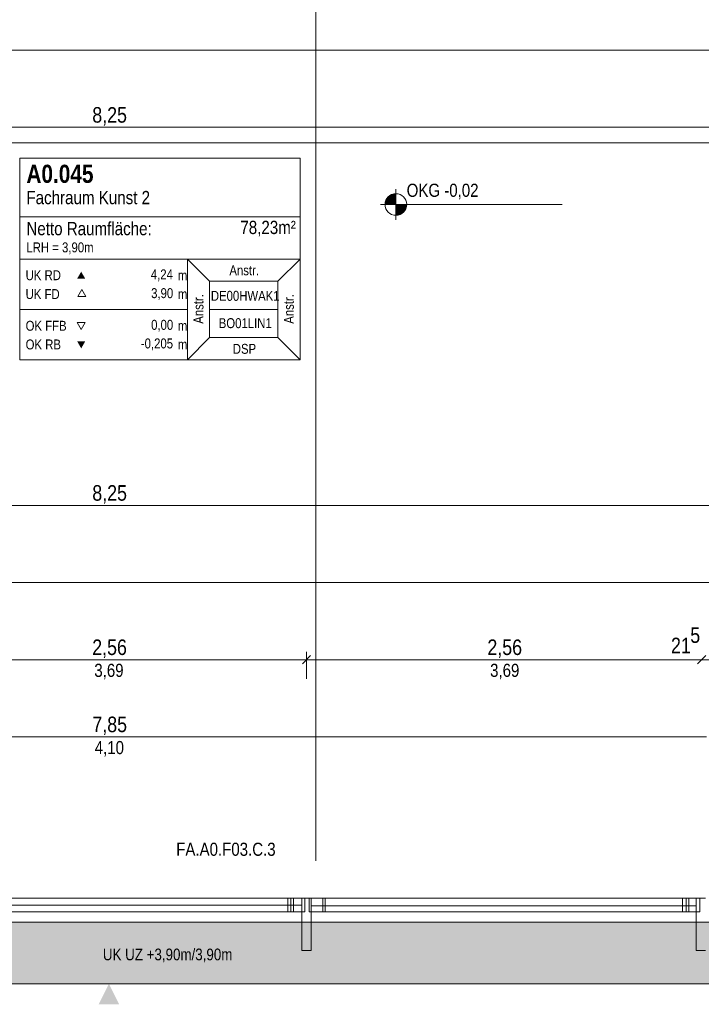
# Model space of a CAD drawing. Extents: x -620 to 300, y 62 to 1162.
# Tile 51 of 93: x -385 to -297, y 438 to 566. Entities that reach past the tile are written whole.
import ezdxf
from ezdxf.lldxf.tags import DXFTag

# ---------------------------------------------------------------- set-up
doc = ezdxf.new("R2010")
doc.units = 0
doc.layers.get('0').update_dxf_attribs({"lineweight": 13})
for name, color, linetype, lineweight, true_color in [('--Bem innen', 9, 'Continuous', 13, 0x808080), ('00_Beschriftung UZ', 3, 'Continuous', 35, 0x00ff00), ('30 -33 Aussenwände- 7 Fassade_ Elemente', 7, 'Continuous', 9, 0x00aacc), ('30 -35 Decken- 1 Konstruktion-Träger- Stahlbeton', 7, 'Continuous', 13, 0x33aa00), ('70 -72 Beschriftung- 1 Beschriftung allgemein', 7, 'Continuous', 9, 0xff6633), ('70 -75 Raumstempel- 1 Raumstempel', 7, 'Continuous', 25, 0xff6600), ('70 -76 Bemaßung- 2 Allgemein', 9, 'Continuous', 5, 0x808080), ('iwb_Schraffur_Unterzug', 7, 'Continuous', 5, 0xffffcc)]:
    doc.layers.add(name, color=color, linetype=linetype, lineweight=lineweight, true_color=true_color)
doc.layers.add('70 -71 Achsen- 1 Gebäudeachsen', color=7, linetype='STRICHPUNKT2-A06G94JT8I', lineweight=18)
doc.layers.add('70 -72 Beschriftung- 5 Höhenkoten', color=7, linetype='Continuous', lineweight=15)
doc.styles.get("Standard").update_dxf_attribs({"font": 'ARIALN.TTF'})
tags = doc.linetypes.add('fein_strichliert-A06G94JU8I', pattern=[4, 1, -2, 1]).pattern_tags.tags
tags[8:9] = [DXFTag(74, 4), DXFTag(75, 0), DXFTag(340, '0'), DXFTag(46, 0.0), DXFTag(50, 0.0), DXFTag(44, 0.0), DXFTag(45, 0.0)]
tags[6:7] = [DXFTag(74, 4), DXFTag(75, 0), DXFTag(340, '0'), DXFTag(46, 0.0), DXFTag(50, 0.0), DXFTag(44, 0.0), DXFTag(45, 0.0)]
tags[4:5] = [DXFTag(74, 4), DXFTag(75, 0), DXFTag(340, '0'), DXFTag(46, 0.0), DXFTag(50, 0.0), DXFTag(44, 0.0), DXFTag(45, 0.0)]
tags = doc.linetypes.add('STRICHPUNKT2-A06G94JT8I', pattern=[12.7, 6.35, -3.175, 0, -3.175]).pattern_tags.tags
tags[10:11] = [DXFTag(74, 4), DXFTag(75, 0), DXFTag(340, '0'), DXFTag(46, 0.0), DXFTag(50, 0.0), DXFTag(44, 0.0), DXFTag(45, 0.0)]
tags[8:9] = [DXFTag(74, 4), DXFTag(75, 0), DXFTag(340, '0'), DXFTag(46, 0.0), DXFTag(50, 0.0), DXFTag(44, 0.0), DXFTag(45, 0.0)]
tags[6:7] = [DXFTag(74, 4), DXFTag(75, 0), DXFTag(340, '0'), DXFTag(46, 0.0), DXFTag(50, 0.0), DXFTag(44, 0.0), DXFTag(45, 0.0)]
tags[4:5] = [DXFTag(74, 4), DXFTag(75, 0), DXFTag(340, '0'), DXFTag(46, 0.0), DXFTag(50, 0.0), DXFTag(44, 0.0), DXFTag(45, 0.0)]

# ---------------------------------------------------------------- blocks, each defined once
blk = doc.blocks.new('Referenz-A06G94JV8I')
at = {"layer": '00_Beschriftung UZ', "color": 0, "linetype": 'Continuous', "lineweight": -2, "ltscale": 0.13}
for points in [[(-375.01, 443.28), (-373.68, 440.61), (-372.34, 443.28)], [(-375.01, 437.94), (-373.68, 440.61), (-372.34, 437.94)]]:
    blk.add_solid(points, dxfattribs=at)
at = {"layer": '30 -33 Aussenwände- 7 Fassade_ Elemente', "color": 0, "linetype": 'fein_strichliert-A06G94JU8I', "lineweight": -2, "ltscale": 0.13}
blk.add_line((-346.88, 597.67), (-346.88, 456.55), dxfattribs=at)
at = {"layer": '30 -33 Aussenwände- 7 Fassade_ Elemente', "color": 0, "linetype": 'Continuous', "lineweight": -2, "ltscale": 0.13}
for p, q in [((-398.95, 451.71), (-349.75, 451.71)), ((-398.68, 450.81), (-348.68, 450.81)), ((-348.68, 451.71), (-350.48, 451.71)), ((-350.48, 451.71), (-350.48, 449.91)), ((-350.1, 449.91), (-350.1, 451.71)), ((-350.1, 451.71), (-348.3, 451.71)), ((-349.75, 451.71), (-349.75, 449.91)), ((-348.68, 451.71), (-347.48, 451.71)), ((-348.68, 444.91), (-348.68, 451.71)), ((-348.68, 449.91), (-348.68, 451.71)), ((-348.3, 451.71), (-348.3, 449.91)), ((-347.75, 451.71), (-298.55, 451.71)), ((-347.75, 449.91), (-347.75, 451.71)), ((-347.75, 449.91), (-347.75, 451.71)), ((-347.75, 451.71), (-345.95, 451.71)), ((-347.48, 451.71), (-347.48, 444.91)), ((-345.68, 451.71), (-347.48, 451.71)), ((-347.48, 451.71), (-347.48, 449.91)), ((-297.58, 450.71), (-347.38, 450.71)), ((-345.95, 451.71), (-345.95, 449.91)), ((-345.68, 449.91), (-345.68, 451.71)), ((-297.58, 451.71), (-299.38, 451.71)), ((-299.38, 451.71), (-299.38, 449.91)), ((-298.9, 449.91), (-298.9, 451.71)), ((-298.9, 451.71), (-297.1, 451.71)), ((-298.55, 451.71), (-298.55, 449.91)), ((-297.58, 451.71), (-296.38, 451.71)), ((-297.58, 444.91), (-297.58, 451.71)), ((-297.58, 449.91), (-297.58, 451.71)), ((-297.1, 451.71), (-297.1, 449.91)), ((-349.75, 449.91), (-398.95, 449.91)), ((-350.48, 449.91), (-348.68, 449.91)), ((-348.3, 449.91), (-350.1, 449.91)), ((-298.55, 449.91), (-347.75, 449.91)), ((-345.95, 449.91), (-347.75, 449.91)), ((-347.48, 449.91), (-345.68, 449.91)), ((-299.38, 449.91), (-297.58, 449.91)), ((-297.1, 449.91), (-298.9, 449.91)), ((-347.48, 444.91), (-348.68, 444.91)), ((-296.38, 444.91), (-297.58, 444.91))]:
    blk.add_line(p, q, dxfattribs=at)
at = {"layer": '30 -35 Decken- 1 Konstruktion-Träger- Stahlbeton', "color": 0, "linetype": 'fein_strichliert-A06G94JU8I', "lineweight": -2, "ltscale": 0.13}
for p, q in [((34.82, 448.61), (-452.18, 448.61)), ((34.82, 440.61), (-452.18, 440.61))]:
    blk.add_line(p, q, dxfattribs=at)
at = {"layer": '70 -71 Achsen- 1 Gebäudeachsen', "color": 0, "linetype": 'STRICHPUNKT2-A06G94JT8I', "lineweight": -2, "ltscale": 0.13}
blk.add_line((-539.61, 549.61), (75.16, 549.61), dxfattribs=at)
at = {"layer": '70 -72 Beschriftung- 5 Höhenkoten', "color": 0, "linetype": 'Continuous', "lineweight": -2, "ltscale": 0.13}
for p, q in [((-336.5, 539.61), (-336.5, 543.61)), ((-336.5, 543.01), (-336.5, 541.61)), ((-336.5, 541.61), (-336.5, 543.01)), ((-338.5, 541.61), (-314.95, 541.61)), ((-336.5, 541.61), (-337.9, 541.61)), ((-337.9, 541.61), (-336.5, 541.61)), ((-336.5, 540.21), (-336.5, 541.61)), ((-335.1, 541.61), (-336.5, 541.61)), ((-336.5, 541.61), (-336.5, 540.21)), ((-336.5, 541.61), (-335.1, 541.61))]:
    blk.add_line(p, q, dxfattribs=at)
for major_axis in [(0, 1.4), (1.4, 0), (-1.4, 0), (0, -1.4)]:
    blk.add_ellipse((-336.5, 541.61), major_axis=major_axis, ratio=1, start_param=0, end_param=1.570796, dxfattribs=at)
at = {"layer": '70 -72 Beschriftung- 5 Höhenkoten', "color": 0, "lineweight": -2}
for points in [[(-337.64, 541.61), (-337.75, 542.25), (-337.64, 542.44)], [(-337.49, 541.61), (-337.64, 542.44), (-337.49, 542.6)], [(-337.64, 541.61), (-337.64, 542.44), (-337.49, 541.61)], [(-337.33, 541.61), (-337.49, 542.6), (-337.33, 542.75)], [(-337.49, 541.61), (-337.49, 542.6), (-337.33, 541.61)], [(-337.14, 541.61), (-337.33, 542.75), (-337.14, 542.86)], [(-337.33, 541.61), (-337.33, 542.75), (-337.14, 541.61)], [(-336.94, 541.61), (-337.14, 542.86), (-336.94, 542.95)], [(-337.14, 541.61), (-337.14, 542.86), (-336.94, 541.61)], [(-336.72, 541.61), (-336.94, 542.95), (-336.72, 543)], [(-336.94, 541.61), (-336.94, 542.95), (-336.72, 541.61)], [(-336.5, 541.61), (-336.72, 543), (-336.5, 543.01)], [(-336.72, 541.61), (-336.72, 543), (-336.5, 541.61)], [(-337.89, 541.61), (-337.9, 541.61), (-337.89, 541.83)], [(-337.83, 541.61), (-337.89, 541.83), (-337.83, 542.05)], [(-337.89, 541.61), (-337.89, 541.83), (-337.83, 541.61)], [(-337.75, 541.61), (-337.83, 542.05), (-337.75, 542.25)], [(-337.83, 541.61), (-337.83, 542.05), (-337.75, 541.61)], [(-337.75, 541.61), (-337.75, 542.25), (-337.64, 541.61)], [(-336.5, 540.21), (-336.5, 541.61), (-336.28, 540.23)], [(-336.28, 540.23), (-336.5, 541.61), (-336.28, 541.61)], [(-336.28, 540.23), (-336.28, 541.61), (-336.07, 540.28)], [(-336.07, 540.28), (-336.28, 541.61), (-336.07, 541.61)], [(-336.07, 540.28), (-336.07, 541.61), (-335.87, 540.37)], [(-335.87, 540.37), (-336.07, 541.61), (-335.87, 541.61)], [(-335.87, 540.37), (-335.87, 541.61), (-335.68, 540.48)], [(-335.68, 540.48), (-335.87, 541.61), (-335.68, 541.61)], [(-335.68, 540.48), (-335.68, 541.61), (-335.51, 540.62)], [(-335.51, 540.62), (-335.68, 541.61), (-335.51, 541.61)], [(-335.51, 540.62), (-335.51, 541.61), (-335.37, 540.79)], [(-335.37, 540.79), (-335.51, 541.61), (-335.37, 541.61)], [(-335.37, 540.79), (-335.37, 541.61), (-335.26, 540.98)], [(-335.26, 540.98), (-335.37, 541.61), (-335.26, 541.61)], [(-335.26, 540.98), (-335.26, 541.61), (-335.17, 541.18)], [(-335.17, 541.18), (-335.26, 541.61), (-335.17, 541.61)], [(-335.17, 541.18), (-335.17, 541.61), (-335.12, 541.39)], [(-335.12, 541.39), (-335.17, 541.61), (-335.12, 541.61)], [(-335.12, 541.39), (-335.12, 541.61), (-335.1, 541.61)]]:
    blk.add_solid(points, dxfattribs=at)
at = {"layer": '70 -75 Raumstempel- 1 Raumstempel', "color": 0, "lineweight": -2}
for p, q in [((-385.24, 547.61), (-385.24, 521.47)), ((-348.91, 547.61), (-385.24, 547.61)), ((-348.91, 521.47), (-348.91, 547.61)), ((-348.91, 540.02), (-385.24, 540.02)), ((-385.24, 534.54), (-363.51, 534.54)), ((-360.63, 531.65), (-363.51, 534.54)), ((-348.91, 534.54), (-363.51, 534.54)), ((-363.51, 534.54), (-363.51, 521.47)), ((-351.8, 531.65), (-348.91, 534.54)), ((-360.63, 524.37), (-360.63, 531.65)), ((-360.63, 531.65), (-351.8, 531.65)), ((-351.8, 524.37), (-351.8, 531.65)), ((-377.2, 530.58), (-377.72, 529.68)), ((-377.72, 529.68), (-376.68, 529.68)), ((-376.68, 529.68), (-377.2, 530.58)), ((-385.24, 528.01), (-363.51, 528.01)), ((-351.8, 528.01), (-360.63, 528.01)), ((-377.27, 525.4), (-377.79, 526.31)), ((-377.79, 526.31), (-376.75, 526.31)), ((-376.75, 526.31), (-377.27, 525.4)), ((-360.63, 524.37), (-363.51, 521.47)), ((-360.63, 524.37), (-351.8, 524.37)), ((-351.8, 524.37), (-348.91, 521.47)), ((-348.91, 521.47), (-385.24, 521.47))]:
    blk.add_line(p, q, dxfattribs=at)
for points in [[(-376.75, 532), (-377.27, 532.9), (-377.79, 532)], [(-376.75, 523.87), (-377.27, 522.96), (-377.79, 523.87)]]:
    blk.add_solid(points, dxfattribs=at)
at = {"layer": '70 -76 Bemaßung- 2 Allgemein', "color": 0, "linetype": 'Continuous', "lineweight": -2, "ltscale": 0.13}
for p, q in [((25.82, 561.61), (-443.18, 561.61)), ((-292.24, 551.61), (-455.12, 551.61)), ((-292.24, 502.61), (-455.12, 502.61)), ((25.82, 492.61), (-443.18, 492.61)), ((-349.14, 482.61), (-398.22, 482.61)), ((-347.08, 482.61), (-349.14, 482.61)), ((-349.08, 482.61), (-347.02, 482.61)), ((-348.61, 482.08), (-347.55, 483.14)), ((-347.55, 483.14), (-348.61, 482.08)), ((-348.08, 480.11), (-348.08, 483.61)), ((-348.08, 480.11), (-348.08, 483.61)), ((-297.94, 482.61), (-347.02, 482.61)), ((-297.94, 482.61), (-299, 482.61)), ((-295.88, 482.61), (-297.94, 482.61)), ((-295.88, 482.61), (-297.94, 482.61)), ((-296.35, 483.14), (-297.41, 482.08)), ((-296.35, 483.14), (-297.41, 482.08)), ((-296.24, 472.61), (-451.12, 472.61))]:
    blk.add_line(p, q, dxfattribs=at)
at = {"layer": '--Bem innen', "color": 0, "linetype": 'Continuous', "lineweight": -2, "ltscale": 0.13, "char_height": 1.7, "attachment_point": 1}
for s, insert in [('{\\fArial Narrow;3,69}', (-375.57, 482.08)), ('{\\fArial Narrow;3,69}', (-324.29, 482.08)), ('{\\fArial Narrow;4,10}', (-375.52, 472.07))]:
    blk.add_mtext(s, dxfattribs=dict(at, insert=insert))
at = {"layer": '00_Beschriftung UZ', "color": 0, "linetype": 'ByBlock', "lineweight": -2, "ltscale": 0.13, "insert": (-374.46, 445.16), "char_height": 1.5103, "attachment_point": 1}
blk.add_mtext('{\\fArial Narrow;UK UZ +3,90m/3,90m}', dxfattribs=at)
at = {"layer": '70 -72 Beschriftung- 1 Beschriftung allgemein', "color": 0, "linetype": 'Continuous', "lineweight": -2, "ltscale": 0.13, "insert": (-364.96, 458.89), "char_height": 1.7, "attachment_point": 1}
blk.add_mtext('{\\fArial Narrow;FA.A0.F03.C.3}', dxfattribs=at)
at = {"layer": '70 -72 Beschriftung- 5 Höhenkoten', "color": 0, "linetype": 'Continuous', "lineweight": -2, "ltscale": 0.13, "insert": (-335.1, 544.3), "char_height": 1.7, "attachment_point": 1}
blk.add_mtext('{\\fArial Narrow;OKG -0,02}', dxfattribs=at)
at = {"layer": '70 -75 Raumstempel- 1 Raumstempel', "color": 0, "linetype": 'Continuous', "lineweight": -2, "ltscale": 0.13, "attachment_point": 1}
for s, insert, char_height, rotation in [('{\\fArial Narrow|b1|i0;A0.045}', (-384.37, 546.76), 2.3536, 0), ('{\\fArial Narrow;Fachraum Kunst 2}', (-384.37, 543.36), 1.7117, 0), ('{\\fArial Narrow;78,23m²}', (-356.65, 539.49), 1.7117, 0), ('{\\fArial Narrow;Netto Raumfläche:}', (-384.37, 539.34), 1.7117, 0), ('{\\fArial Narrow;LRH = 3,90m}', (-384.37, 536.69), 1.2838, 0), ('{\\fArial Narrow;Anstr.}', (-358.07, 533.72), 1.2838, 0), ('{\\fArial Narrow;UK RD}', (-384.47, 533.08), 1.2838, 0), ('{\\fArial Narrow;4,24}', (-368.25, 533.19), 1.2838, 0), ('{\\fArial Narrow;m}', (-364.75, 533.07), 1.2838, 0), ('{\\fArial Narrow;UK FD}', (-384.47, 530.64), 1.2838, 0), ('{\\fArial Narrow;3,90}', (-368.21, 530.76), 1.2838, 0), ('{\\fArial Narrow;m}', (-364.75, 530.63), 1.2838, 0), ('{\\fArial Narrow;Anstr.}', (-362.72, 526.15), 1.2838, 90), ('{\\fArial Narrow;DE00HWAK1}', (-360.47, 530.41), 1.2838, 0), ('{\\fArial Narrow;Anstr.}', (-351.01, 526.15), 1.2838, 90), ('{\\fArial Narrow;OK FFB}', (-384.47, 526.53), 1.2838, 0), ('{\\fArial Narrow;0,00}', (-368.21, 526.65), 1.2838, 0), ('{\\fArial Narrow;m}', (-364.75, 526.53), 1.2838, 0), ('{\\fArial Narrow;BO01LIN1}', (-359.45, 526.87), 1.2838, 0), ('{\\fArial Narrow;OK RB}', (-384.47, 524.11), 1.2838, 0), ('{\\fArial Narrow;-0,205}', (-369.54, 524.24), 1.2838, 0), ('{\\fArial Narrow;m}', (-364.75, 524.11), 1.2838, 0), ('{\\fArial Narrow;DSP}', (-357.63, 523.54), 1.2838, 0)]:
    blk.add_mtext(s, dxfattribs=dict(at, insert=insert, char_height=char_height, rotation=rotation))
at = {"layer": '70 -76 Bemaßung- 2 Allgemein', "color": 0, "linetype": 'Continuous', "lineweight": -2, "ltscale": 0.13, "char_height": 2.0138, "attachment_point": 1}
for s, insert in [('{\\fArial Narrow;8,25}', (-375.83, 554.23)), ('{\\fArial Narrow;8,25}', (-375.83, 505.23)), ('{\\fArial Narrow;5}', (-298.35, 486.8)), ('{\\fArial Narrow;2,56}', (-375.84, 485.23)), ('{\\fArial Narrow;2,56}', (-324.64, 485.23)), ('{\\fArial Narrow;21}', (-300.85, 485.46)), ('{\\fArial Narrow;7,85}', (-375.82, 475.23))]:
    blk.add_mtext(s, dxfattribs=dict(at, insert=insert))
blk = doc.blocks.new('Referenz-A06G94JX8I')
at = {"layer": 'iwb_Schraffur_Unterzug', "linetype": 'Continuous', "ltscale": 0.13}
for points in [[(-449.08, 553.61), (-539.61, 553.61), (75.16, 553.61)], [(-449.08, 553.61), (75.16, 553.61), (42.82, 553.61)], [(-452.18, 448.61), (34.82, 448.61), (-452.18, 440.61), (34.82, 440.61)]]:
    blk.add_solid(points, dxfattribs=at)

msp = doc.modelspace()

# ---------------------------------------------------------------- block references
at = {"color": 8, "lineweight": 13, "ltscale": 0.13, "true_color": 0x808080}
msp.add_blockref('Referenz-A06G94JV8I', (0, 0), dxfattribs=at)
at = {"color": 8, "lineweight": 25, "ltscale": 0.25, "true_color": 0x808080}
msp.add_blockref('Referenz-A06G94JX8I', (0, 0), dxfattribs=at)

doc.saveas('drawing.dxf')
